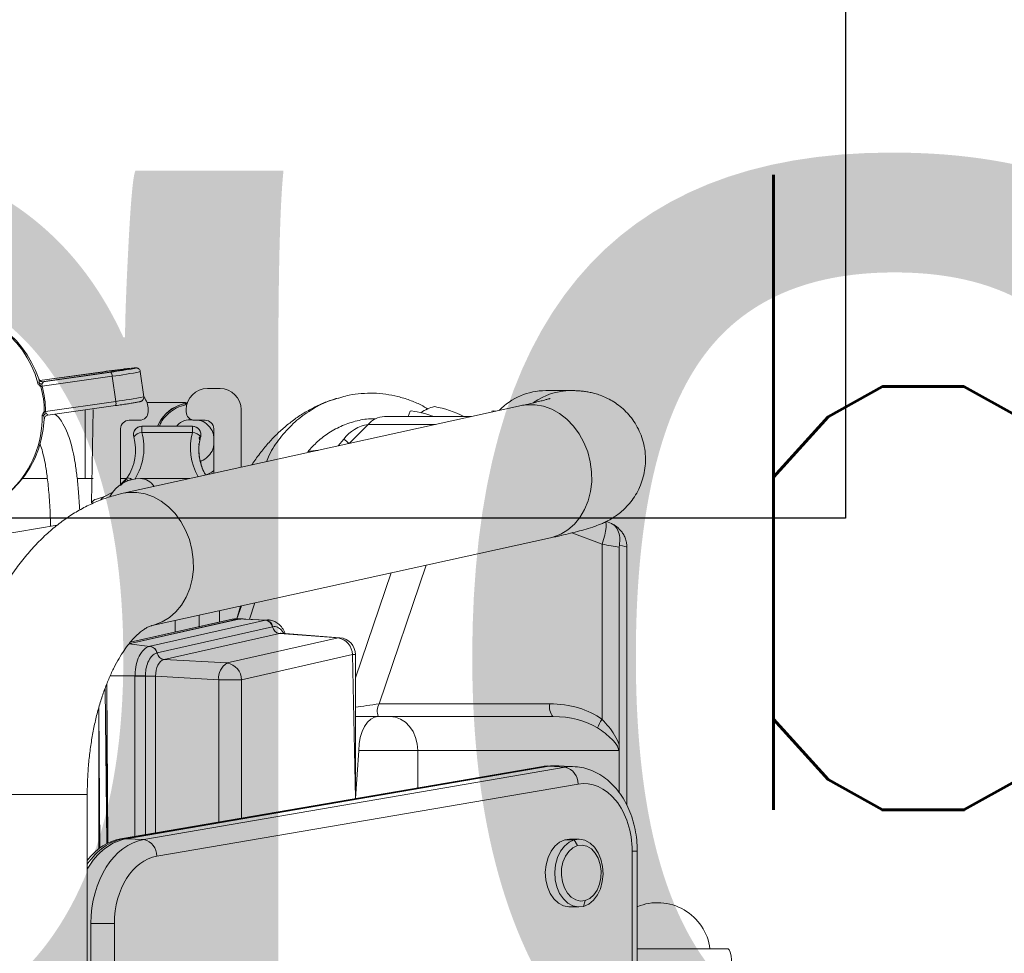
# Model space of a CAD drawing. Header units: millimetres. Extents: x 69081 to 158617, y -37521 to -9534.
# Tile 187 of 256: x 113694 to 113717, y -20032 to -20010. Entities that reach past the tile are written whole.
import ezdxf
from ezdxf.enums import TextEntityAlignment as Align

# ---------------------------------------------------------------- set-up
doc = ezdxf.new("R2010")
doc.units = ezdxf.units.MM
for name, color, linetype in [('0_oświetlenie', 7, 'Continuous'), ('E_Oświetlenie - Numer obwodu', 1, 'Continuous'), ('E_Oświetlenie - Opis', 4, 'Continuous'), ('F-BIL', 1, 'Continuous'), ('F-BIL-OP', 3, 'Continuous'), ('F-BIL-TA', 1, 'Continuous'), ('JS_DACH', 3, 'Continuous'), ('R-----OP', 1, 'Continuous')]:
    doc.layers.add(name, color=color, linetype=linetype)
doc.layers.add('ARCH_wyposażenie', color=8, linetype='Continuous', lineweight=9)
doc.styles.add('SIMPLEX', font='simplex', dxfattribs={"width": 0.85})
doc.styles.add('SŁAWKA', font='simplex.shx', dxfattribs={"height": 12.5})

# ---------------------------------------------------------------- blocks, each defined once
blk = doc.blocks.new('MASZYNA MYJĄCA')
at = {"layer": 'ARCH_wyposażenie'}
for p, q in [((-5.912, 2.144), (-5.912, 0)), ((8.218, 0), (-8.218, 0)), ((-8.218, 0), (-8.218, -0.12)), ((8.218, -0.12), (-8.218, -0.12)), ((-15.445, -0.422), (-15.403, -0.426)), ((-9.599, -0.426), (-15.403, -0.426)), ((-9.305, -0.245), (-15.401, -0.247)), ((-10.6, -0.444), (-10.6, -6.581)), ((-15.964, -0.612), (-16.01, -0.724)), ((-15.469, -0.833), (-15.738, -1.548)), ((-11.331, -0.833), (-15.469, -0.833)), ((-8.5, -1.378), (-8.5, -1.602)), ((-6.915, -1.267), (-7.051, -1.23)), ((-6.9, -1.602), (-6.9, -1.378)), ((-19.1, -1.572), (-19.1, -2.163)), ((-10.211, -1.467), (-10.237, -1.851)), ((-9.805, -1.399), (-8.099, -11.355)), ((-8.5, -1.602), (-8.485, -1.714)), ((-8.349, -1.414), (-8.485, -1.489)), ((-8.485, -1.489), (-8.485, -1.714)), ((-10.202, -1.704), (-10.224, -2.084)), ((-8.496, -11.66), (-10.202, -1.704)), ((-13.551, -11.467), (-15.621, -2.052)), ((-11.7, -6.099), (-11.7, -2.069)), ((-11.4, -6.659), (-11.4, -1.991)), ((-10.224, -2.084), (-10.233, -2.111)), ((-10.224, -2.084), (-10.224, -2.089)), ((-10.224, -2.084), (-8.513, -12.068)), ((-10.224, -2.089), (-8.513, -12.074)), ((-8.513, -12.141), (-10.224, -2.156)), ((-10.224, -2.156), (-10.22, -2.229)), ((-10.22, -2.229), (-10.22, -2.232)), ((-10.22, -2.229), (-8.51, -12.209)), ((-10.22, -2.232), (-8.51, -12.211)), ((-18.746, -2.739), (-16.676, -12.154)), ((-18.614, -3.438), (-18.614, -3.438)), ((-18.485, -3.927), (-18.485, -5.974)), ((-18.299, -4.772), (-18.299, -6.36)), ((-14.975, -4.989), (-11.7, -6.099)), ((-10.6, -5.189), (-9.713, -5.189)), ((-18.614, -5.369), (-18.485, -5.415)), ((-12.316, -6.659), (-14.792, -5.82)), ((-17.852, -6.806), (-18.299, -6.36)), ((-9.461, -6.659), (-12.862, -6.659)), ((-9.461, -6.659), (-12.862, -6.732)), ((-12.862, -6.732), (-12.862, -6.659)), ((-12.862, -6.732), (-12.269, -9.352)), ((-9.461, -6.659), (-10.6, -6.581)), ((-10.6, -6.581), (-10.6, -6.581)), ((-18.938, -7.009), (-18.949, -6.98)), ((-17.795, -7.066), (-17.955, -6.936)), ((-13.261, -7.029), (-13.366, -8.419)), ((-13.258, -7.072), (-13.363, -8.458)), ((-13.261, -7.029), (-13.258, -7.072)), ((-12.665, -9.692), (-13.258, -7.072)), ((-17.651, -7.789), (-17.651, -7.789)), ((-13.366, -8.419), (-13.366, -8.418)), ((-13.363, -8.458), (-12.746, -11.184)), ((-13.705, -9.409), (-13.678, -8.781)), ((-13.678, -8.781), (-13.703, -9.296)), ((-13.677, -8.787), (-13.678, -8.781)), ((-13.677, -8.689), (-13.677, -8.689)), ((-13.059, -11.513), (-13.677, -8.787)), ((-13.521, -8.614), (-13.52, -8.621)), ((-13.52, -8.621), (-12.902, -11.347)), ((-14.085, -9.036), (-13.697, -9.168)), ((-18.65, -9.361), (-17.29, -9.361)), ((-18.65, -9.361), (-17.29, -9.361)), ((-18.65, -9.361), (-18.65, -9.361)), ((-13.705, -9.462), (-14.016, -9.35)), ((-14.009, -9.381), (-13.705, -9.462)), ((-14.009, -9.381), (-13.705, -9.462)), ((-13.705, -9.397), (-13.705, -9.52)), ((-13.705, -9.409), (-13.116, -12.015)), ((-13.705, -9.52), (-13.7, -9.568)), ((-13.704, -9.417), (-13.116, -12.015)), ((-13.116, -12.015), (-13.7, -9.445)), ((-13.7, -9.445), (-13.7, -9.445)), ((-13.7, -9.445), (-13.7, -9.568)), ((-12.269, -9.892), (-12.269, -9.352)), ((-12.269, -9.352), (-9, -9.352)), ((-13.7, -9.568), (-13.154, -11.982)), ((-13.7, -9.568), (-13.699, -9.575)), ((-13.699, -9.575), (-13.154, -11.982)), ((-12.746, -11.184), (-12.665, -9.692)), ((-19.15, -10.161), (-19.15, -9.861)), ((-13.632, -9.871), (-13.901, -9.871)), ((-12.269, -9.892), (-12.35, -11.383)), ((-8.907, -9.892), (-12.269, -9.892)), ((-18.4, -10.211), (-18.4, -10.461)), ((-17.147, -10.011), (-18.2, -10.011)), ((-18.004, -10.32), (-18.004, -10.32)), ((-13.796, -10.351), (-13.524, -10.351)), ((-18.6, -10.661), (-18.65, -10.661)), ((-18.258, -10.512), (-18.258, -11.706)), ((-18.257, -10.513), (-18.258, -10.512)), ((-18.257, -11.707), (-18.257, -10.513)), ((-18.113, -10.513), (-18.114, -11.707)), ((-17.025, -10.578), (-17.025, -11.744)), ((-13.395, -10.919), (-13.671, -10.919)), ((-18.41, -11.256), (-18.41, -11.256)), ((-12.902, -11.347), (-12.901, -11.353)), ((-12.35, -11.383), (-8.652, -11.383)), ((-12.35, -11.871), (-12.35, -11.383)), ((-18.65, -11.561), (-18.6, -11.561)), ((-18.6, -11.561), (-18.65, -11.561)), ((-18.65, -11.561), (-18.65, -11.561)), ((-18.6, -11.561), (-18.6, -11.561)), ((-13.116, -12.015), (-13.058, -11.518)), ((-13.058, -11.518), (-13.059, -11.513)), ((-12.359, -11.626), (-12.35, -11.626)), ((-12.35, -11.626), (-8.61, -11.626)), ((-18.954, -11.664), (-19.549, -11.745)), ((-18.4, -11.761), (-18.4, -12.011)), ((-18.258, -11.706), (-18.257, -11.707)), ((-8.513, -12.068), (-8.496, -11.66)), ((-18.167, -11.874), (-18.166, -11.875)), ((-16.88, -12.211), (-17.03, -12.062)), ((-12.35, -11.871), (-12.358, -11.871)), ((-12.358, -12.459), (-12.358, -11.871)), ((-8.568, -11.871), (-12.35, -11.871)), ((-8.513, -12.068), (-8.513, -12.074)), ((-19.439, -12.408), (-18.844, -12.326)), ((-18.844, -12.326), (-18.61, -13.984)), ((-18.518, -13.935), (-18.745, -12.329)), ((-18.2, -12.211), (-16.88, -12.211)), ((-16.88, -12.211), (-18.2, -12.211)), ((-18.2, -12.211), (-18.2, -12.211)), ((-8.51, -12.209), (-8.513, -12.141)), ((-8.51, -12.209), (-8.51, -12.211)), ((-19.538, -12.438), (-19.311, -14.044)), ((-19.538, -12.473), (-19.311, -14.079)), ((-19.538, -12.473), (-19.311, -14.079)), ((-19.538, -12.473), (-19.538, -12.473)), ((-19.439, -12.408), (-19.204, -14.066)), ((-16.598, -12.588), (-16.702, -12.395)), ((-12.176, -12.535), (-8.41, -12.512)), ((-12.176, -12.535), (-8.398, -12.535)), ((-8.398, -12.535), (-12.063, -12.58)), ((-6.512, -12.357), (6.512, -12.357)), ((-6.512, -12.357), (-6.512, -12.913)), ((-19.335, -14.12), (-19.538, -12.649)), ((-19.538, -12.684), (-19.335, -14.12)), ((-19.538, -12.684), (-19.538, -12.684)), ((-19.335, -14.12), (-19.538, -12.684)), ((-16.599, -12.588), (-16.598, -12.588)), ((-16.599, -12.588), (-16.599, -12.588)), ((-16.536, -12.78), (-16.536, -12.78)), ((-16.523, -12.678), (-16.522, -12.679)), ((-11.614, -12.725), (-8.292, -12.703)), ((-11.614, -12.725), (-8.276, -12.725)), ((-16.45, -12.903), (-18.65, -12.861)), ((-18.65, -12.861), (-18.65, -12.861)), ((-17.024, -13.05), (-17.024, -12.861)), ((-16.45, -12.903), (-16.45, -12.903)), ((9.556, -12.999), (-9.556, -12.999)), ((-9.556, -12.999), (-9.556, -16.199)), ((6.512, -12.913), (-6.512, -12.913)), ((-6.512, -12.913), (-6.512, -12.913)), ((-15.92, -13.707), (-15.334, -17.21)), ((-18.519, -13.933), (-18.518, -13.935)), ((-19.311, -14.044), (-19.31, -14.042)), ((-19.31, -14.063), (-19.311, -14.044)), ((-19.208, -14.067), (-19.204, -14.066)), ((-19.196, -14.094), (-19.203, -14.096)), ((-18.61, -13.984), (-18.606, -13.984)), ((-18.602, -14.013), (-18.609, -14.014)), ((-18.426, -14.016), (-18.434, -14.014))]:
    blk.add_line(p, q, dxfattribs=at)
for points in [[(-5.544, 2.227), (-5.65, 2.226), (-5.75, 2.217), (-5.832, 2.199), (-5.888, 2.176), (-5.911, 2.149), (-5.912, 2.144)], [(-15.469, -0.833), (-15.579, -0.797), (-15.685, -0.769), (-15.782, -0.749), (-15.868, -0.738), (-15.938, -0.737), (-15.99, -0.746), (-16.01, -0.724)], [(-6.915, -1.267), (-6.97, -1.145), (-7.061, -1.035), (-7.184, -0.942), (-7.333, -0.871), (-7.5, -0.826), (-7.678, -0.808), (-7.856, -0.818), (-8.027, -0.857), (-8.181, -0.922), (-8.311, -1.01), (-8.411, -1.116), (-8.475, -1.236), (-8.5, -1.362), (-8.485, -1.489)], [(-7.051, -1.23), (-7.101, -1.122), (-7.186, -1.025), (-7.3, -0.946), (-7.438, -0.889), (-7.591, -0.857), (-7.75, -0.852), (-7.906, -0.874), (-8.051, -0.922), (-8.175, -0.993), (-8.271, -1.084), (-8.334, -1.188), (-8.361, -1.301), (-8.349, -1.414)], [(-17.183, -1.079), (-17.42, -1.111), (-17.651, -1.171), (-17.872, -1.259), (-18.078, -1.372), (-18.263, -1.508), (-18.425, -1.663), (-18.558, -1.835), (-18.661, -2.02), (-18.731, -2.213), (-18.767, -2.41), (-18.767, -2.607), (-18.746, -2.739)], [(-15.621, -2.052), (-15.636, -1.993), (-15.706, -1.81), (-15.809, -1.64), (-15.942, -1.487), (-16.104, -1.354), (-16.289, -1.245), (-16.495, -1.161), (-16.715, -1.105), (-16.947, -1.077), (-17.183, -1.079)], [(-8.485, -1.489), (-8.43, -1.611), (-8.339, -1.721), (-8.216, -1.814), (-8.067, -1.885), (-7.9, -1.931), (-7.722, -1.948), (-7.544, -1.938), (-7.373, -1.899), (-7.219, -1.834), (-7.089, -1.746), (-6.989, -1.64), (-6.925, -1.521), (-6.9, -1.394), (-6.915, -1.267)], [(-8.349, -1.414), (-8.299, -1.522), (-8.214, -1.619), (-8.1, -1.698), (-7.962, -1.755), (-7.809, -1.787), (-7.65, -1.792), (-7.494, -1.77), (-7.349, -1.722), (-7.225, -1.65), (-7.129, -1.56), (-7.066, -1.455), (-7.039, -1.343), (-7.051, -1.23)], [(-8.485, -1.714), (-8.43, -1.835), (-8.339, -1.945), (-8.216, -2.038), (-8.067, -2.109), (-7.9, -2.155), (-7.722, -2.173), (-7.544, -2.162), (-7.373, -2.123), (-7.219, -2.058), (-7.089, -1.97), (-6.989, -1.864), (-6.925, -1.745), (-6.9, -1.618), (-6.9, -1.602)], [(-18.622, -3.407), (-18.615, -3.344)], [(-18.614, -3.438), (-18.617, -3.436), (-18.622, -3.407)], [(-18.614, -5.369), (-18.617, -5.367), (-18.622, -5.338)], [(-10.6, -5.189), (-10.756, -5.201), (-10.906, -5.238), (-11.044, -5.299), (-11.166, -5.38), (-11.265, -5.48), (-11.339, -5.593), (-11.385, -5.716), (-11.4, -5.844)], [(-10.6, -6.581), (-10.756, -6.573), (-10.906, -6.546), (-11.044, -6.504), (-11.166, -6.447), (-11.265, -6.377), (-11.339, -6.298), (-11.385, -6.212), (-11.4, -6.122)], [(-13.7, -9.445), (-13.703, -9.366), (-13.705, -9.397)], [(-13.705, -9.409), (-13.704, -9.417), (-13.704, -9.417)], [(-18.113, -10.513), (-18.143, -10.513), (-18.171, -10.513), (-18.196, -10.513), (-18.217, -10.513), (-18.234, -10.513), (-18.246, -10.513), (-18.254, -10.513), (-18.257, -10.513)], [(-15.113, -10.494), (-15.35, -10.526), (-15.581, -10.586), (-15.802, -10.674), (-16.008, -10.787), (-16.193, -10.922), (-16.354, -11.078), (-16.488, -11.25), (-16.591, -11.435), (-16.661, -11.628), (-16.696, -11.825), (-16.696, -12.022), (-16.676, -12.154)], [(-13.551, -11.467), (-13.565, -11.408), (-13.635, -11.225), (-13.738, -11.055), (-13.872, -10.902), (-14.033, -10.769), (-14.219, -10.659), (-14.424, -10.576), (-14.645, -10.52), (-14.877, -10.492), (-15.113, -10.494)], [(-12.358, -11.871), (-12.358, -11.842), (-12.359, -11.811), (-12.359, -11.778), (-12.359, -11.745), (-12.359, -11.712), (-12.359, -11.681), (-12.359, -11.652), (-12.359, -11.626)], [(-19.608, -12.146), (-19.614, -12.096), (-19.626, -11.99), (-19.633, -11.913), (-19.636, -11.869), (-19.633, -11.859), (-19.626, -11.884), (-19.623, -11.896)], [(-18.257, -11.707), (-18.254, -11.707), (-18.247, -11.707), (-18.234, -11.707), (-18.217, -11.707), (-18.196, -11.707), (-18.171, -11.707), (-18.143, -11.707), (-18.114, -11.707)], [(-19.589, -12.261), (-19.591, -12.243), (-19.602, -12.145), (-19.607, -12.081), (-19.607, -12.056), (-19.602, -12.072), (-19.597, -12.092)], [(-17.03, -12.062), (-17.035, -12.055), (-17.037, -12.043), (-17.035, -12.026), (-17.029, -12.006), (-17.02, -11.981), (-17.007, -11.955), (-16.969, -12.042)], [(-17.03, -12.062), (-17.022, -12.065), (-17.012, -12.065), (-16.999, -12.061), (-16.985, -12.053), (-16.97, -12.042), (-16.969, -12.042)], [(-18.643, -13.05), (-18.606, -13.05), (-18.474, -13.05), (-18.32, -13.05), (-18.149, -13.05), (-17.969, -13.05), (-17.787, -13.05), (-17.611, -13.05), (-17.447, -13.05), (-17.303, -13.05), (-17.185, -13.05), (-17.096, -13.05), (-17.042, -13.05), (-17.024, -13.05)], [(-19.31, -14.063), (-19.31, -14.061), (-19.311, -14.044)], [(-18.497, -13.982), (-18.5, -13.979), (-18.501, -13.977)]]:
    blk.add_lwpolyline(points, dxfattribs=at)
for centre, radius, start, end in [((-5.752, 0.479), 1.25, 97.3418, 202.5536), ((-10.901, -0.268), 0.71, 232.8058, 251.1067), ((-17.576, -1.57), 1.524, 180.1029, 215.3007), ((-9.814, -1.797), 0.399, 88.7018, 166.4249), ((-11.63, -1.721), 0.355, 258.6353, 310.3547), ((-17.568, -2.158), 1.532, 180.1822, 226.0453), ((-10.193, -2.156), 0.0313, 137.591, 180.2581), ((-16.309, -5.225), 2.451, 152.5815, 169.9106), ((-17.993, -4.644), 0.745, 191.6706, 218.416), ((-15.602, -5.814), 3.057, 160.5588, 171.0312), ((-17.986, -5.972), 0.499, 180.202, 231.1286), ((-11.525, -5.79), 0.355, 240.4847, 290.5972), ((-17.446, -6.241), 0.861, 187.9536, 233.8001), ((-12.862, -7.059), 0.4, 90.0001, 175.677), ((-12.857, -7.138), 0.406, 90.688, 170.5956), ((-19.275, -5.789), 1.749, 319.0057, 324.4498), ((-16.847, -7.536), 0.842, 180.6126, 197.4314), ((-13.556, -8.43), 0.195, 280.6329, 351.7152), ((-13.486, -8.805), 0.194, 100.5825, 172.9049), ((-13.484, -8.812), 0.194, 100.5066, 172.7802), ((-18.65, -9.861), 0.5, 90.0003, 179.9997), ((-18.65, -9.861), 0.5, 90.0006, 180.0001), ((-12.264, -9.759), 0.406, 90.6894, 170.594), ((-12.311, -9.482), 0.412, 210.6823, 275.83), ((-18.65, -10.161), 0.5, 180.0003, 269.9997), ((-18.2, -10.211), 0.2, 90, 179.9992), ((-18.6, -10.461), 0.2, 270, 0.0009), ((-18.057, -10.513), 0.2, 74.8878, 179.9817), ((-17.867, -10.525), 0.247, 123.9397, 177.3531), ((-17.915, -10.505), 0.9, 188.4171, 247.6003), ((-17.915, -10.505), 0.9, 188.4122, 236.6435), ((-12.867, -11.538), 0.194, 100.5066, 172.7802), ((-12.866, -11.543), 0.194, 100.4256, 172.6794), ((-12.938, -11.156), 0.195, 280.6329, 351.7152), ((-8.108, -11.754), 0.399, 88.6998, 166.4258), ((-18.65, -12.061), 0.5, 89.9981, 127.2264), ((-18.65, -12.061), 0.5, 89.999, 127.1985), ((-18.6, -11.761), 0.2, 0.0001, 90.0008), ((-18.6, -11.761), 0.2, 359.9991, 90), ((-16.604, -11.766), 0.421, 123.753, 177.0703), ((-26.721, -13.277), 7.334, 6.8099, 12.0581), ((-26.136, -13.197), 7.343, 6.8122, 12.0537), ((-18.057, -11.707), 0.2, 179.9799, 285.074), ((-17.868, -11.696), 0.246, 182.5812, 236.079), ((-16.2, -11.744), 0.825, 180.0001, 240.8588), ((-31.08, -13.983), 11.646, 7.6195, 10.3232), ((-27.929, -13.594), 8.465, 7.6083, 10.2196), ((-18.2, -12.011), 0.2, 180.0008, 269.9983), ((-18.2, -12.011), 0.2, 180.0384, 270.0001), ((5.985, -9.056), 25.779, 186.8851, 188.0906), ((-1.09, -10.028), 18.633, 186.8815, 188.0865), ((-18.8, -12.473), 0.154, 69.3119, 106.8817), ((-8.481, -12.141), 0.032, 134.0584, 179.9404), ((-19.439, -12.581), 0.173, 89.9089, 124.7128), ((-19.508, -12.671), 0.0363, 100.0385, 143.5536), ((-17.696, -13.049), 1.19, 13.0442, 22.8056), ((-17.696, -13.049), 1.19, 13.0457, 22.8041), ((-16.414, -12.51), 0.2, 202.8295, 237.1226), ((-16.342, -12.735), 0.2, 193.0458, 237.1467), ((-16.342, -12.735), 0.2, 193.0429, 237.1496), ((-18.425, -13.92), 0.0955, 187.8083, 216.3576), ((-18.601, -16.481), 2.46, 108.3376, 185.8775), ((-18.668, -16.485), 2.394, 104.6872, 185.9599), ((-19.404, -14.053), 0.0948, 327.7019, 6.8951), ((-19.413, -14.04), 0.159, 322.6277, 350.2016), ((-20.087, -14.435), 0.854, 18.1023, 20.4113), ((-28.228, -15.453), 9.126, 8.5504, 8.7356), ((-18.563, -16.535), 2.552, 91.0594, 104.5593), ((-17.352, -13.57), 1.917, 194.9727, 195.8617), ((-18.563, -16.534), 2.52, 91.059, 104.5592), ((3.808, -13.558), 22.421, 181.0892, 181.1651), ((-17.132, -13.794), 1.486, 187.3375, 188.4749), ((-18.423, -13.906), 0.152, 205.4207, 234.5135), ((-6.69, -14.327), 11.825, 178.5655, 178.7311), ((-18.473, -16.475), 2.411, 359.5315, 90.9132), ((-18.54, -16.491), 2.478, 359.8962, 87.3711)]:
    blk.add_arc(centre, radius, start, end, dxfattribs=at)
for centre, major_axis, ratio, start_param, end_param in [((-8.216, -1.262), (-1.601, 0.003), 0.713128, 4.715188, 6.406228), ((-15.469, -1.092), (0.141, 1), 0.036907, 0.847211, 1.314502), ((-15.539, -1.245), (0.141, 1), 0.036907, 0.005686, 0.610174), ((-10.6, -2.069), (0, 1.653), 0.665408, 0.726323, 1.570796), ((-10.6, -1.991), (0, 1.407), 0.568412, 0.726323, 1.570796), ((-8.216, -1.542), (-2.001, 0.025), 0.718007, 6.248801, 6.413587), ((-8.237, -1.914), (-2.001, 0.007), 0.713742, 6.243922, 6.40713), ((-8.237, -1.984), (-2.001, 0.001), 0.712526, 6.258012, 6.40512), ((-8.233, -2.056), (-2.001, 0.001), 0.712526, 0.039058, 0.121935), ((-11.7, -6.254), (-0.097, 0.666), 0.033999, 4.053484, 4.942425), ((-12.965, -8.42), (-0.401, -0.012), 0.551514, 6.224957, 6.397422), ((-17.694, -9.171), (-1.142, 0.337), 0.999805, 1.593667, 2.375591), ((-18.058, -10.512), (-0.096, 0.176), 0.999433, 6.071295, 7.355346), ((-18.058, -10.512), (0.057, 0.192), 0.999832, 0.023404, 0.573553), ((-17.751, -9.171), (-1.334, 0.393), 0.999833, 1.593633, 2.372343), ((-17.695, -9.17), (0.337, 1.142), 0.999832, 3.164997, 3.72683), ((-12.348, -11.145), (-0.401, -0.013), 0.594821, 0.108083, 1.547319), ((-6.51, -11.215), (-1.601, -0.003), 0.713343, 0.120502, 1.568601), ((-17.752, -13.05), (-1.334, 0.393), 0.999833, 4.440656, 5.262032), ((-18.058, -11.706), (-0.176, -0.096), 0.999432, 5.784073, 6.781821), ((-17.695, -13.049), (-1.142, 0.337), 0.999805, 4.40612, 5.262066), ((-6.51, -11.496), (-2.001, 0.016), 0.708398, 0.127334, 1.575433), ((-6.527, -11.895), (-2.001, -0.001), 0.712729, 0.121371, 0.884988), ((-6.527, -11.965), (-2.001, -0.005), 0.713948, 0.119794, 0.805746), ((-6.524, -12.033), (-2.001, -0.005), 0.713948, 0.119794, 0.739419)]:
    blk.add_ellipse(centre, major_axis=major_axis, ratio=ratio, start_param=start_param, end_param=end_param, dxfattribs=at)
for points, knots in [([(-15.621, -2.052), (-15.63, -2.009), (-15.659, -1.879), (-15.705, -1.68), (-15.759, -1.461), (-15.814, -1.253), (-15.866, -1.081), (-15.916, -0.938), (-15.96, -0.829), (-16.005, -0.732), (-16.061, -0.627), (-16.131, -0.515), (-16.221, -0.394), (-16.334, -0.27), (-16.472, -0.148), (-16.633, -0.035), (-16.813, 0.06), (-17.009, 0.132), (-17.215, 0.18), (-17.435, 0.2), (-17.661, 0.19), (-17.886, 0.147), (-18.095, 0.075), (-18.284, -0.019), (-18.454, -0.134), (-18.603, -0.263), (-18.73, -0.403), (-18.834, -0.55), (-18.917, -0.697), (-18.979, -0.838), (-19.024, -0.971), (-19.055, -1.091), (-19.075, -1.2), (-19.088, -1.303), (-19.096, -1.403), (-19.1, -1.492), (-19.1, -1.548), (-19.1, -1.572)], [0, 0, 0, 0, 0.027847, 0.083235, 0.13978, 0.199233, 0.266037, 0.307582, 0.333106, 0.356148, 0.377307, 0.398084, 0.419246, 0.441811, 0.465861, 0.490946, 0.516665, 0.542772, 0.569116, 0.595599, 0.625129, 0.653549, 0.680875, 0.707248, 0.732753, 0.757431, 0.781281, 0.804253, 0.826231, 0.84707, 0.866794, 0.885873, 0.905288, 0.925983, 0.949624, 0.978669, 1, 1, 1, 1]), ([(-8.218, 0), (-8.264, -0.001), (-8.395, -0.003), (-8.609, -0.025), (-8.856, -0.075), (-9.093, -0.148), (-9.316, -0.244), (-9.523, -0.363), (-9.709, -0.502), (-9.871, -0.66), (-10.005, -0.834), (-10.108, -1.02), (-10.176, -1.214), (-10.211, -1.364), (-10.211, -1.449), (-10.211, -1.467)], [0, 0, 0, 0, 0.0468148, 0.1321157, 0.2176012, 0.3032876, 0.3892002, 0.4752882, 0.5613383, 0.6470126, 0.7318648, 0.8154566, 0.897528, 0.9781244, 1, 1, 1, 1]), ([(-15.401, -0.247), (-15.43, -0.247), (-15.496, -0.248), (-15.595, -0.274), (-15.691, -0.317), (-15.771, -0.37), (-15.836, -0.429), (-15.888, -0.489), (-15.928, -0.548), (-15.951, -0.588), (-15.962, -0.61), (-15.964, -0.612)], [0, 0, 0, 0, 0.11529, 0.266183, 0.406074, 0.535569, 0.654767, 0.763896, 0.868271, 0.985123, 1, 1, 1, 1]), ([(-15.445, -0.422), (-15.509, -0.416), (-15.637, -0.403), (-15.802, -0.452), (-15.916, -0.526), (-15.946, -0.593), (-15.964, -0.612)], [0, 0, 0, 0, 0.28337, 0.566713, 0.85097, 1, 1, 1, 1]), ([(-11.331, -0.833), (-11.273, -0.778), (-11.156, -0.667), (-10.961, -0.524), (-10.81, -0.459), (-10.732, -0.426)], [0, 0, 0, 0, 0.320833, 0.648204, 1, 1, 1, 1]), ([(-10.6, -0.444), (-10.61, -0.445), (-10.645, -0.447), (-10.748, -0.489), (-10.864, -0.597), (-11.007, -0.754), (-11.09, -0.877), (-11.131, -0.939)], [0, 0, 0, 0, 0.035238, 0.127038, 0.418764, 0.709458, 1, 1, 1, 1]), ([(-10.732, -0.426), (-10.704, -0.427), (-10.658, -0.428), (-10.615, -0.439), (-10.601, -0.444), (-10.6, -0.444)], [0, 0, 0, 0, 0.617248, 0.986963, 1, 1, 1, 1]), ([(-18.914, -2.059), (-18.914, -2.059), (-18.915, -2.056), (-18.909, -2.075), (-18.896, -2.118), (-18.875, -2.193), (-18.848, -2.3), (-18.813, -2.443), (-18.779, -2.592), (-18.755, -2.699), (-18.746, -2.739)], [0, 0, 0, 0, 0.026146, 0.13225, 0.255443, 0.395513, 0.550448, 0.717155, 0.89246, 1, 1, 1, 1]), ([(-18.662, -4.94), (-18.696, -4.997), (-18.779, -5.138), (-18.879, -5.379), (-18.965, -5.657), (-19.02, -5.943), (-19.044, -6.233), (-19.035, -6.523), (-19.005, -6.774), (-18.964, -6.924), (-18.949, -6.98)], [0, 0, 0, 0, 0.093849, 0.230879, 0.367824, 0.506178, 0.643267, 0.779537, 0.917491, 1, 1, 1, 1]), ([(-18.434, -6.183), (-18.435, -6.209), (-18.442, -6.356), (-18.393, -6.622), (-18.283, -6.968), (-18.115, -7.283), (-17.905, -7.562), (-17.735, -7.713), (-17.651, -7.789)], [0, 0, 0, 0, 0.04314, 0.240372, 0.438015, 0.635658, 0.817829, 1, 1, 1, 1]), ([(-18.938, -7.009), (-18.921, -7.084), (-18.873, -7.257), (-18.766, -7.516), (-18.628, -7.785), (-18.469, -8.039), (-18.289, -8.278), (-18.091, -8.501), (-17.875, -8.71), (-17.638, -8.905), (-17.46, -9.038), (-17.359, -9.1), (-17.346, -9.108)], [0, 0, 0, 0, 0.079165, 0.185713, 0.292378, 0.39975, 0.508529, 0.619634, 0.734285, 0.85412, 0.981314, 1, 1, 1, 1]), ([(-17.421, -8.764), (-17.473, -8.743), (-17.674, -8.662), (-17.981, -8.451), (-18.333, -8.137), (-18.617, -7.768), (-18.827, -7.389), (-18.904, -7.126), (-18.938, -7.009)], [0, 0, 0, 0, 0.069071, 0.266182, 0.457841, 0.655079, 0.846359, 1, 1, 1, 1]), ([(-13.359, -8.322), (-13.384, -8.332), (-13.453, -8.361), (-13.541, -8.426), (-13.619, -8.515), (-13.67, -8.613), (-13.679, -8.684), (-13.683, -8.72)], [0, 0, 0, 0, 0.136896, 0.384426, 0.592466, 0.794893, 1, 1, 1, 1]), ([(-13.359, -8.322), (-13.361, -8.352), (-13.372, -8.356), (-13.417, -8.39), (-13.493, -8.453), (-13.529, -8.541), (-13.523, -8.595), (-13.521, -8.614)], [0, 0, 0, 0, 0.001192, 0.078046, 0.437377, 0.79698, 1, 1, 1, 1]), ([(-13.678, -8.781), (-13.678, -8.781), (-13.678, -8.749), (-13.693, -8.725), (-13.679, -8.695), (-13.677, -8.689)], [0, 0, 0, 0, 0.0000525, 0.829246, 1, 1, 1, 1]), ([(-13.703, -9.296), (-13.705, -9.306), (-13.715, -9.345), (-13.709, -9.383), (-13.705, -9.409)], [0, 0, 0, 0, 0.352994, 1, 1, 1, 1]), ([(-18.015, -10.011), (-18.048, -10.016), (-18.147, -10.03), (-18.283, -10.136), (-18.383, -10.259), (-18.397, -10.344), (-18.4, -10.461)], [0, 0, 0, 0, 0.179191, 0.534117, 0.904967, 1, 1, 1, 1]), ([(-17.346, -10.308), (-17.436, -10.316), (-17.449, -10.246), (-17.545, -10.137), (-17.68, -10.03), (-17.779, -10.016), (-17.812, -10.011)], [0, 0, 0, 0, 0.01871, 0.420495, 0.805032, 1, 1, 1, 1]), ([(-17.111, -10.203), (-17.136, -10.218), (-17.209, -10.262), (-17.292, -10.29), (-17.346, -10.308)], [0, 0, 0, 0, 0.348633, 1, 1, 1, 1]), ([(-17.111, -10.203), (-17.125, -10.158), (-17.148, -10.087), (-17.195, -10.031), (-17.212, -10.011)], [0, 0, 0, 0, 0.64078, 1, 1, 1, 1]), ([(-18.4, -10.461), (-18.414, -10.597), (-18.397, -10.717), (-18.328, -10.838), (-18.264, -10.88), (-18.258, -10.884)], [0, 0, 0, 0, 0.412386, 0.94293, 1, 1, 1, 1]), ([(-17.826, -10.369), (-17.834, -10.364), (-17.859, -10.344), (-17.913, -10.339), (-17.961, -10.342), (-17.981, -10.356), (-18.004, -10.32)], [0, 0, 0, 0, 0.17125, 0.567, 0.962745, 1, 1, 1, 1]), ([(-18.805, -10.636), (-18.822, -10.662), (-18.822, -10.728), (-18.822, -10.863), (-18.823, -11.023), (-18.823, -11.208), (-18.823, -11.398), (-18.823, -11.533), (-18.823, -11.593)], [0, 0, 0, 0, 0.173491, 0.346408, 0.519078, 0.691649, 0.864174, 1, 1, 1, 1]), ([(-18.805, -10.636), (-18.758, -10.669), (-18.748, -10.774), (-18.67, -10.943), (-18.532, -11.123), (-18.387, -11.242), (-18.288, -11.28), (-18.258, -11.291)], [0, 0, 0, 0, 0.099171, 0.365533, 0.631887, 0.88887, 1, 1, 1, 1]), ([(-12.901, -11.353), (-12.9, -11.356), (-12.89, -11.395), (-12.845, -11.467), (-12.728, -11.551), (-12.568, -11.608), (-12.438, -11.625), (-12.368, -11.626), (-12.359, -11.626)], [0, 0, 0, 0, 0.026248, 0.257831, 0.499937, 0.732709, 0.965534, 1, 1, 1, 1]), ([(-9.556, -12.999), (-9.618, -12.999), (-9.8, -12.997), (-10.102, -12.984), (-10.457, -12.952), (-10.805, -12.905), (-11.141, -12.844), (-11.464, -12.77), (-11.77, -12.683), (-12.056, -12.586), (-12.321, -12.48), (-12.561, -12.367), (-12.776, -12.249), (-12.964, -12.13), (-13.124, -12.012), (-13.256, -11.897), (-13.361, -11.789), (-13.44, -11.691), (-13.495, -11.606), (-13.53, -11.535), (-13.545, -11.492), (-13.549, -11.473), (-13.551, -11.467)], [0, 0, 0, 0, 0.027908, 0.082308, 0.136643, 0.190832, 0.244808, 0.298506, 0.351865, 0.404826, 0.457342, 0.509379, 0.560927, 0.612013, 0.662719, 0.71321, 0.763732, 0.814606, 0.866453, 0.920265, 0.977728, 1, 1, 1, 1]), ([(-12.358, -11.871), (-12.358, -11.871), (-12.369, -11.871), (-12.459, -11.87), (-12.628, -11.849), (-12.835, -11.777), (-12.995, -11.658), (-13.043, -11.579), (-13.058, -11.518), (-13.058, -11.518)], [0, 0, 0, 0, 0.000006, 0.032985, 0.266159, 0.500152, 0.743586, 0.999992, 1, 1, 1, 1]), ([(-19.549, -11.745), (-19.558, -11.748), (-19.577, -11.751), (-19.601, -11.767), (-19.619, -11.788), (-19.629, -11.807), (-19.634, -11.823), (-19.636, -11.836), (-19.637, -11.849), (-19.636, -11.871), (-19.633, -11.914), (-19.625, -11.996), (-19.617, -12.074), (-19.61, -12.131), (-19.608, -12.147)], [0, 0, 0, 0, 0.034012, 0.076828, 0.112475, 0.143482, 0.17038, 0.19731, 0.236412, 0.325827, 0.537811, 0.727974, 0.928482, 1, 1, 1, 1]), ([(-18.745, -12.329), (-18.749, -12.304), (-18.759, -12.23), (-18.777, -12.113), (-18.796, -11.989), (-18.813, -11.886), (-18.827, -11.806), (-18.836, -11.761), (-18.842, -11.74), (-18.849, -11.721), (-18.861, -11.701), (-18.88, -11.681), (-18.909, -11.666), (-18.936, -11.66), (-18.952, -11.664), (-18.954, -11.664)], [0, 0, 0, 0, 0.071882, 0.209245, 0.346887, 0.4848, 0.623358, 0.764001, 0.839932, 0.876643, 0.89871, 0.925106, 0.955935, 0.989594, 1, 1, 1, 1]), ([(-19.597, -12.092), (-19.601, -12.077), (-19.601, -12.076), (-19.6, -12.082), (-19.597, -12.094), (-19.596, -12.1)], [0, 0, 0, 0, 0.054817, 0.523907, 1, 1, 1, 1]), ([(-17.023, -12.211), (-17.023, -12.183), (-17.023, -12.136), (-17.023, -12.09), (-17.03, -12.062)], [0, 0, 0, 0, 0.574489, 1, 1, 1, 1]), ([(-17.03, -12.062), (-17.027, -12.067), (-16.948, -12.115), (-16.894, -12.176), (-16.858, -12.217)], [0, 0, 0, 0, 0.323283, 1, 1, 1, 1]), ([(-16.676, -12.154), (-16.658, -12.23), (-16.613, -12.414), (-16.515, -12.698), (-16.378, -13.005), (-16.212, -13.304), (-16.016, -13.594), (-15.791, -13.875), (-15.538, -14.145), (-15.256, -14.404), (-14.946, -14.649), (-14.61, -14.88), (-14.25, -15.094), (-13.869, -15.291), (-13.469, -15.47), (-13.052, -15.63), (-12.621, -15.77), (-12.178, -15.891), (-11.725, -15.992), (-11.264, -16.073), (-10.796, -16.135), (-10.323, -16.177), (-9.909, -16.196), (-9.654, -16.198), (-9.556, -16.199)], [0, 0, 0, 0, 0.029957, 0.072188, 0.114766, 0.157988, 0.202007, 0.246927, 0.292795, 0.339584, 0.387186, 0.435437, 0.48414, 0.533101, 0.582144, 0.631133, 0.680007, 0.728737, 0.777319, 0.825764, 0.874095, 0.922338, 0.970525, 1, 1, 1, 1]), ([(-16.598, -12.588), (-16.598, -12.588), (-16.594, -12.599), (-16.578, -12.628), (-16.552, -12.661), (-16.527, -12.674), (-16.522, -12.679)], [0, 0, 0, 0, 0.009882, 0.290901, 0.849437, 1, 1, 1, 1]), ([(-16.276, -13.178), (-16.425, -13.187), (-16.695, -13.202), (-17.068, -13.239), (-17.386, -13.283), (-17.656, -13.334), (-17.89, -13.394), (-18.108, -13.466), (-18.331, -13.578), (-18.491, -13.68), (-18.54, -13.759), (-18.543, -13.763)], [0, 0, 0, 0, 0.179033, 0.324897, 0.452462, 0.569303, 0.663428, 0.75512, 0.862678, 0.991655, 1, 1, 1, 1]), ([(-17.024, -13.237), (-17.024, -13.203), (-17.024, -13.141), (-17.024, -13.079), (-17.024, -13.05)], [0, 0, 0, 0, 0.5399056, 1, 1, 1, 1]), ([(-18.56, -13.972), (-18.553, -13.963), (-18.539, -13.947), (-18.526, -13.933), (-18.521, -13.931), (-18.52, -13.933), (-18.519, -13.933)], [0, 0, 0, 0, 0.418217, 0.745185, 0.933944, 1, 1, 1, 1]), ([(-18.501, -13.977), (-18.503, -13.973), (-18.512, -13.963), (-18.519, -13.945), (-18.518, -13.932), (-18.518, -13.931)], [0, 0, 0, 0, 0.243307, 0.912588, 1, 1, 1, 1]), ([(-17.837, -14.119), (-17.818, -14.111), (-17.752, -14.083), (-17.6, -14.04), (-17.371, -13.99), (-17.064, -13.943), (-16.67, -13.903), (-16.27, -13.876), (-16.001, -13.868), (-15.893, -13.865)], [0, 0, 0, 0, 0.038345, 0.131746, 0.249504, 0.405035, 0.601979, 0.840518, 1, 1, 1, 1]), ([(-17.024, -14.555), (-17.024, -14.502), (-17.024, -14.38), (-17.024, -14.175), (-17.024, -14.017), (-17.024, -13.942)], [0, 0, 0, 0, 0.286897, 0.658133, 1, 1, 1, 1]), ([(-19.367, -14.142), (-19.369, -14.143), (-19.373, -14.144), (-19.375, -14.145), (-19.375, -14.146)], [0, 0, 0, 0, 0.557563, 1, 1, 1, 1]), ([(-19.324, -14.104), (-19.327, -14.11), (-19.336, -14.125), (-19.355, -14.137), (-19.365, -14.14), (-19.368, -14.141)], [0, 0, 0, 0, 0.348983, 0.823011, 1, 1, 1, 1]), ([(-19.286, -14.137), (-19.288, -14.137), (-19.304, -14.137), (-19.331, -14.137), (-19.357, -14.139), (-19.365, -14.142), (-19.367, -14.142)], [0, 0, 0, 0, 0.057309, 0.512479, 0.872492, 1, 1, 1, 1]), ([(-19.31, -14.063), (-19.31, -14.064), (-19.309, -14.075), (-19.314, -14.09), (-19.32, -14.099), (-19.322, -14.103)], [0, 0, 0, 0, 0.103655, 0.709966, 1, 1, 1, 1]), ([(-19.31, -14.042), (-19.308, -14.041), (-19.306, -14.039), (-19.298, -14.041), (-19.284, -14.049), (-19.267, -14.06), (-19.257, -14.067), (-19.256, -14.067)], [0, 0, 0, 0, 0.188529, 0.28626, 0.594219, 0.957141, 1, 1, 1, 1]), ([(-19.203, -14.096), (-19.217, -14.103), (-19.244, -14.118), (-19.272, -14.131), (-19.286, -14.137)], [0, 0, 0, 0, 0.500556, 1, 1, 1, 1]), ([(-19.203, -14.096), (-19.203, -14.096), (-19.204, -14.101), (-19.208, -14.115), (-19.221, -14.137), (-19.245, -14.158), (-19.265, -14.166), (-19.275, -14.169)], [0, 0, 0, 0, 0.004996, 0.144932, 0.426969, 0.724721, 1, 1, 1, 1]), ([(-19.256, -14.067), (-19.254, -14.068), (-19.248, -14.071), (-19.232, -14.071), (-19.218, -14.068), (-19.208, -14.067)], [0, 0, 0, 0, 0.147502, 0.413018, 1, 1, 1, 1]), ([(-18.606, -13.984), (-18.599, -13.983), (-18.585, -13.982), (-18.569, -13.979), (-18.562, -13.973), (-18.56, -13.972)], [0, 0, 0, 0, 0.405426, 0.829871, 1, 1, 1, 1]), ([(-18.512, -14.065), (-18.523, -14.063), (-18.547, -14.061), (-18.577, -14.045), (-18.594, -14.027), (-18.601, -14.016), (-18.602, -14.013)], [0, 0, 0, 0, 0.307939, 0.615998, 0.920906, 1, 1, 1, 1]), ([(-18.511, -14.031), (-18.528, -14.028), (-18.558, -14.023), (-18.589, -14.016), (-18.602, -14.013)], [0, 0, 0, 0, 0.555761, 1, 1, 1, 1]), ([(-18.434, -14.014), (-18.435, -14.014), (-18.436, -14.014), (-18.445, -14.014), (-18.468, -14.019), (-18.495, -14.026), (-18.511, -14.031)], [0, 0, 0, 0, 0.029286, 0.08366, 0.467796, 1, 1, 1, 1]), ([(-18.434, -14.014), (-18.437, -14.013), (-18.448, -14.013), (-18.473, -14.005), (-18.489, -13.99), (-18.497, -13.982)], [0, 0, 0, 0, 0.10993, 0.543054, 1, 1, 1, 1])]:
    blk.add_open_spline(points, degree=3, knots=knots, dxfattribs=at)
blk = doc.blocks.new('DYBY-BL5')
at = {"layer": 'F-BIL-TA', "color": 1}
blk.add_lwpolyline([(0, 0), (0, 90), (110, 90), (110, 0)], close=True, dxfattribs=at)
at = {"layer": 'F-BIL-OP', "style": 'SIMPLEX', "width": 0.85}
blk.add_attdef('NR', text='', height=20, dxfattribs=at).set_placement((56, 55), align=Align.CENTER)
at = {"layer": 'F-BIL-OP', "color": 2, "style": 'SIMPLEX', "width": 0.85, "flags": 1}
for tag, p in [('NAZWA', (119, 55)), ('POSADZKA', (119, 12)), ('GRUPA', (119, -27)), ('RODZAJ', (119, -72))]:
    blk.add_attdef(tag, p, '', height=19, dxfattribs=at)
at = {"layer": 'F-BIL-OP', "color": 2, "style": 'SIMPLEX', "width": 0.85}
blk.add_attdef('POW.', text='', height=20, dxfattribs=at).set_placement((56, 12), align=Align.CENTER)
at = {"layer": 'F-BIL-OP', "color": 2, "style": 'SIMPLEX', "width": 0.85, "flags": 1}
blk.add_attdef('POWH.', text='', height=20, dxfattribs=at).set_placement((56, -27), align=Align.CENTER)
blk = doc.blocks.new('opis lamp')
at = {"layer": 'E_Oświetlenie - Numer obwodu', "style": 'SIMPLEX'}
blk.add_attdef('OBWÓD', text='', height=15, dxfattribs=at).set_placement((-9.463, -1.177), align=Align.CENTER)
at = {"layer": 'E_Oświetlenie - Opis', "style": 'SIMPLEX'}
blk.add_attdef('OPIS1', (55.72, 42.771), '', height=15, dxfattribs=at)

msp = doc.modelspace()

# ---------------------------------------------------------------- block references
at = {"layer": '0_oświetlenie'}
ref = msp.add_blockref('opis lamp', (113714.9287, -20031.5056, 1), dxfattribs=at)
ref.add_attrib('OPIS1', 'b', (113708.8747, -20028.4253, 1), dxfattribs={"layer": 'E_Oświetlenie - Opis', "height": 15, "style": 'SIMPLEX'})
at = {"layer": 'F-BIL', "xscale": 0.6, "yscale": 0.6, "zscale": 0.6}
msp.add_blockref('DYBY-BL5', (113647.1429, -20021.5353), dxfattribs=at)
at = {"layer": 'JS_DACH', "rotation": 270.0000000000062}
msp.add_blockref('MASZYNA MYJĄCA', (113708.2234, -20037.6197), dxfattribs=at)

# ---------------------------------------------------------------- texts
at = {"layer": 'R-----OP', "insert": (113574.4549, -20006.3591), "char_height": 30, "width": 261.963804, "attachment_point": 1, "style": 'SŁAWKA'}
msp.add_mtext('{\\fArial|b0|i0|c238|p34;\\C251;pom. gosp.}', dxfattribs=at)

doc.saveas('drawing.dxf')
